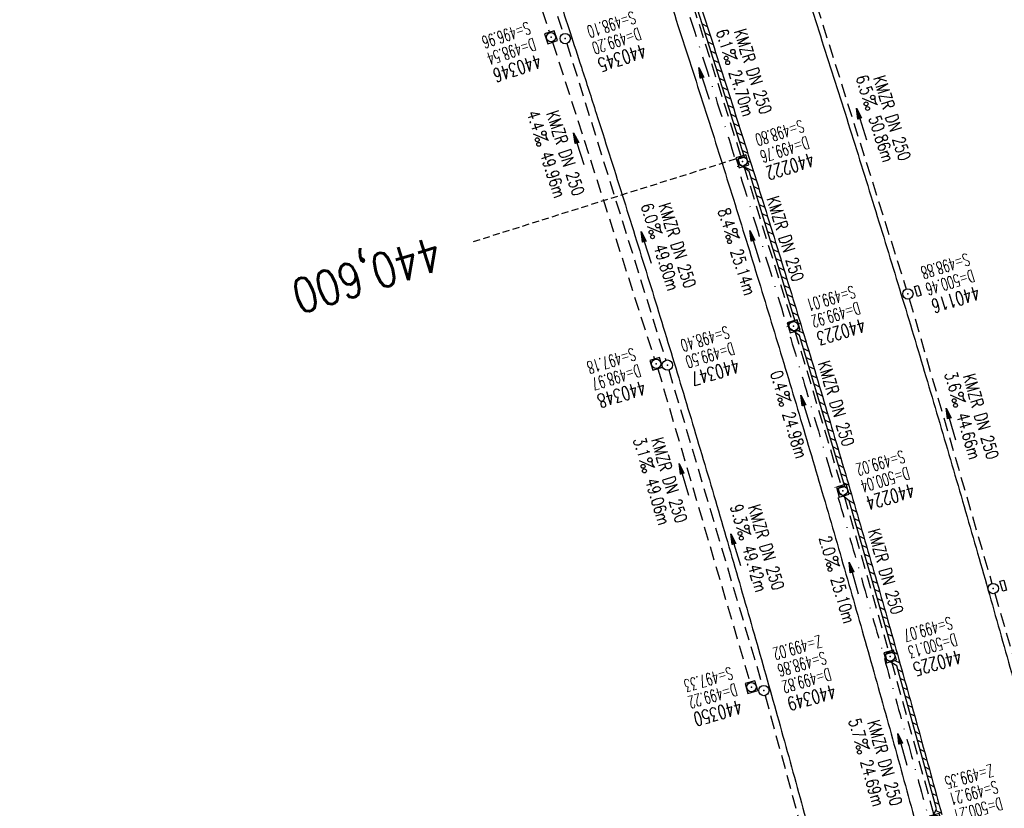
# Model space of a CAD drawing. Extents: x 459406 to 461721, y 413308 to 423218.
# Tile 202 of 256: x 460948 to 461091, y 420805 to 420920. Entities that reach past the tile are written whole.
import ezdxf
from ezdxf.enums import TextEntityAlignment as Align

# ---------------------------------------------------------------- set-up
doc = ezdxf.new("R2010")
doc.units = 0
doc.header["$LTSCALE"] = 2
doc.header["$MEASUREMENT"] = 0
for name, pattern in [('AUSGEZOGEN', [0]), ('GESTRICH-X2', [1.5, 1, -0.5]), ('GESTRICHELT', [0.75, 0.5, -0.25]), ('STRICHPT-X3', [3, 1.5, -0.75, 0, -0.75])]:
    doc.linetypes.add(name, pattern=pattern)
doc.layers.get('0').update_dxf_attribs({"linetype": 'AUSGEZOGEN'})
for name, color, linetype in [('ACHSE', 1, 'STRICHPT-X3'), ('FBR', 8, 'CONTINUOUS'), ('HEKTOM', 1, 'GESTRICHELT'), ('KANAL', 7, 'GESTRICH-X2'), ('PFEIL', 7, 'CONTINUOUS'), ('RINNE', 200, 'CONTINUOUS'), ('SCHACHTNR', 6, 'CONTINUOUS'), ('SCHLITZRINNE', 200, 'AUSGEZOGEN'), ('SCHSYMBOL', 7, 'AUSGEZOGEN'), ('TEXTO', 4, 'CONTINUOUS'), ('TEXTU', 4, 'CONTINUOUS')]:
    doc.layers.add(name, color=color, linetype=linetype)
doc.styles.add('ROMANS', font='romans.shx', dxfattribs={"width": 0.8})

# ---------------------------------------------------------------- blocks, each defined once
blk = doc.blocks.new('PROM')
blk.add_line((1.57, 1.82), (0.02, 0.02))
for centre, radius in [((0.32, 1.51), 0.317), ((0.94, 0.29), 0.283), ((1.64, 0.29), 0.283)]:
    blk.add_circle(centre, radius)
blk.add_arc((0.99, 2.68), 1.03, 239.1414, 303.3549)
blk = doc.blocks.new('PFEIL2')
at = {"color": 0}
for p, q in [((0.88, 0), (-2.4, -0.01)), ((0.88, -0.27), (0.88, 0.28)), ((0.88, 0.28), (2.43, 0.01)), ((0.91, 0.27), (0.88, 0.26)), ((0.97, 0.26), (0.88, 0.25)), ((1.02, 0.25), (0.88, 0.23)), ((1.07, 0.24), (0.88, 0.21)), ((1.13, 0.23), (0.88, 0.19)), ((1.18, 0.22), (0.88, 0.17)), ((1.24, 0.21), (0.88, 0.15)), ((1.29, 0.21), (0.88, 0.14)), ((1.34, 0.2), (0.88, 0.12)), ((1.4, 0.19), (0.88, 0.1)), ((1.45, 0.18), (0.88, 0.08)), ((1.51, 0.17), (0.88, 0.06)), ((1.56, 0.16), (0.88, 0.04)), ((1.61, 0.15), (0.88, 0.02)), ((1.67, 0.14), (0.88, 0.01)), ((1.72, 0.13), (0.88, -0.01)), ((1.78, 0.12), (0.88, -0.03)), ((1.83, 0.11), (0.88, -0.05)), ((1.88, 0.1), (0.88, -0.07)), ((1.94, 0.09), (0.88, -0.09)), ((2.05, 0.08), (0.88, -0.12)), ((1.99, 0.08), (0.88, -0.11)), ((2.1, 0.07), (0.88, -0.14)), ((2.15, 0.06), (0.88, -0.16)), ((2.21, 0.05), (0.88, -0.18)), ((2.26, 0.04), (0.88, -0.2)), ((2.32, 0.03), (0.88, -0.22)), ((2.37, 0.02), (0.88, -0.23)), ((2.42, 0.01), (0.88, -0.25)), ((2.43, 0.01), (0.88, -0.27))]:
    blk.add_line(p, q, dxfattribs=at)
blk = doc.blocks.new('GST')
at = {"color": 0}
blk.add_circle((0, 0), 0.75, dxfattribs=at)
blk.add_point((0, 0), dxfattribs=at)
blk = doc.blocks.new('13')
blk.add_lwpolyline([(0.76, 1.22), (-0.75, 1.22), (-0.75, 1.8), (0.76, 1.8)], close=True)
at = {"rotation": 180}
blk.add_blockref('GST', (0, 0), dxfattribs=at)
blk = doc.blocks.new('10')
blk.add_blockref('GST', (0, 0))
blk = doc.blocks.new('20')
blk.add_lwpolyline([(-0.75, -0.75), (0.75, -0.75), (0.75, 0.75), (-0.75, 0.75)], close=True)
blk.add_circle((0, 0), 0.676)
blk.add_point((0, 0))
blk = doc.blocks.new('A$C75F22656')
at = {"layer": 'RINNE'}
for p, q in [((461047.11, 420919.32), (461047.85, 420918.96)), ((461047.52, 420918), (461048.28, 420917.64)), ((461047.94, 420916.69), (461048.7, 420916.32)), ((461048.36, 420915.37), (461049.13, 420915)), ((461048.78, 420914.05), (461049.55, 420913.68)), ((461049.19, 420912.74), (461049.98, 420912.36)), ((461049.61, 420911.42), (461050.4, 420911.04)), ((461050.03, 420910.11), (461050.82, 420909.72)), ((461050.45, 420908.79), (461051.24, 420908.4)), ((461050.87, 420907.47), (461051.66, 420907.09)), ((461051.28, 420906.16), (461052.08, 420905.77)), ((461051.7, 420904.84), (461052.5, 420904.45)), ((461052.12, 420903.52), (461052.91, 420903.14)), ((461052.54, 420902.21), (461053.33, 420901.82)), ((461052.96, 420900.89), (461053.74, 420900.51))]:
    blk.add_line(p, q, dxfattribs=at)
blk = doc.blocks.new('A$C3D0053BD')
for p in [(461060.42, 420875.3), (461067.57, 420851.36), (461074.46, 420827.23), (461081.06, 420803.44), (461087.55, 420778.93), (461099.67, 420730.53)]:
    blk.add_point(p)
at = {"layer": 'RINNE'}
for p, q in [((461053.73, 420899.4), (461054.16, 420899.19)), ((461053.15, 420898.57), (461054.57, 420897.88)), ((461054.2, 420896.94), (461054.98, 420896.56)), ((461054.61, 420895.63), (461055.39, 420895.25)), ((461055.01, 420894.32), (461055.8, 420893.94)), ((461055.42, 420893.01), (461056.21, 420892.63)), ((461055.82, 420891.7), (461056.62, 420891.31)), ((461056.22, 420890.39), (461057.03, 420890)), ((461056.63, 420889.08), (461057.44, 420888.69)), ((461057.03, 420887.77), (461057.84, 420887.38)), ((461057.44, 420886.46), (461058.25, 420886.07)), ((461057.84, 420885.15), (461058.65, 420884.76)), ((461058.25, 420883.84), (461059.05, 420883.45)), ((461058.65, 420882.53), (461059.45, 420882.14)), ((461059.06, 420881.22), (461059.86, 420880.83)), ((461059.46, 420879.91), (461060.26, 420879.53)), ((461059.87, 420878.6), (461060.65, 420878.22)), ((461060.27, 420877.29), (461061.05, 420876.91)), ((461061.05, 420875.8), (461061.45, 420875.61)), ((461061.03, 420874.7), (461061.85, 420874.3)), ((461061.49, 420873.36), (461062.24, 420872.99)), ((461061.88, 420872.06), (461062.64, 420871.69)), ((461062.27, 420870.76), (461063.03, 420870.39)), ((461062.66, 420869.45), (461063.42, 420869.08)), ((461063.05, 420868.15), (461063.81, 420867.78)), ((461063.44, 420866.85), (461064.21, 420866.47)), ((461063.83, 420865.54), (461064.6, 420865.17)), ((461064.22, 420864.24), (461064.98, 420863.87)), ((461064.61, 420862.94), (461065.37, 420862.57)), ((461065, 420861.64), (461065.76, 420861.27)), ((461065.39, 420860.33), (461066.15, 420859.96)), ((461065.78, 420859.03), (461066.53, 420858.66)), ((461066.17, 420857.73), (461066.92, 420857.36)), ((461066.56, 420856.42), (461067.3, 420856.06)), ((461066.95, 420855.12), (461067.68, 420854.76)), ((461067.34, 420853.82), (461068.06, 420853.46)), ((461067.73, 420852.51), (461068.45, 420852.17)), ((461068.44, 420851.06), (461068.83, 420850.87)), ((461068.46, 420849.93), (461069.2, 420849.57)), ((461068.87, 420848.62), (461069.58, 420848.27)), ((461069.25, 420847.32), (461069.96, 420846.98)), ((461069.62, 420846.03), (461070.34, 420845.68)), ((461070, 420844.73), (461070.71, 420844.38)), ((461070.37, 420843.44), (461071.09, 420843.09)), ((461070.75, 420842.14), (461071.46, 420841.79)), ((461071.12, 420840.85), (461071.83, 420840.5)), ((461071.5, 420839.55), (461072.21, 420839.21)), ((461071.87, 420838.26), (461072.58, 420837.91)), ((461072.25, 420836.96), (461072.95, 420836.62)), ((461072.62, 420835.67), (461073.32, 420835.33)), ((461073, 420834.37), (461073.69, 420834.03)), ((461073.37, 420833.07), (461074.05, 420832.74)), ((461073.75, 420831.78), (461074.42, 420831.45)), ((461074.12, 420830.48), (461074.79, 420830.16)), ((461074.49, 420829.19), (461075.15, 420828.87)), ((461075.08, 420827.79), (461075.52, 420827.58)), ((461075.15, 420826.64), (461075.88, 420826.29)), ((461075.61, 420825.31), (461076.24, 420825)), ((461075.96, 420824.02), (461076.6, 420823.71)), ((461076.32, 420822.73), (461076.97, 420822.42)), ((461076.68, 420821.45), (461077.33, 420821.13)), ((461077.03, 420820.16), (461077.68, 420819.84)), ((461077.39, 420818.88), (461078.04, 420818.56)), ((461077.74, 420817.59), (461078.4, 420817.27)), ((461078.1, 420816.3), (461078.76, 420815.98)), ((461078.45, 420815.02), (461079.11, 420814.7)), ((461078.81, 420813.73), (461079.47, 420813.41)), ((461079.16, 420812.45), (461079.82, 420812.13)), ((461079.52, 420811.16), (461080.17, 420810.84)), ((461079.87, 420809.88), (461080.53, 420809.56)), ((461080.23, 420808.59), (461080.88, 420808.27)), ((461080.58, 420807.3), (461081.23, 420806.99)), ((461080.94, 420806.02), (461081.58, 420805.71)), ((461081.11, 420804.82), (461081.93, 420804.42)), ((461081.86, 420803.34), (461082.28, 420803.14)), ((461081.99, 420802.17), (461082.62, 420801.86)), ((461082.33, 420800.89), (461082.97, 420800.58)), ((461082.67, 420799.61), (461083.31, 420799.29)), ((461083.01, 420798.33), (461083.66, 420798.01)), ((461083.35, 420797.05), (461084, 420796.73)), ((461083.69, 420795.77), (461084.35, 420795.45)), ((461084.03, 420794.5), (461084.69, 420794.17)), ((461084.37, 420793.22), (461085.03, 420792.9)), ((461084.71, 420791.94), (461085.37, 420791.62)), ((461085.05, 420790.66), (461085.71, 420790.34)), ((461085.39, 420789.38), (461086.05, 420789.06)), ((461085.73, 420788.1), (461086.39, 420787.78)), ((461086.07, 420786.83), (461086.72, 420786.51)), ((461086.41, 420785.55), (461087.06, 420785.23)), ((461086.75, 420784.27), (461087.4, 420783.95)), ((461087.09, 420782.99), (461087.73, 420782.68)), ((461087.43, 420781.71), (461088.06, 420781.4)), ((461087.66, 420780.49), (461088.4, 420780.13)), ((461088.29, 420779.07), (461088.73, 420778.85)), ((461088.43, 420777.88), (461089.06, 420777.58)), ((461088.75, 420776.61), (461089.39, 420776.3)), ((461089.08, 420775.34), (461089.72, 420775.03)), ((461089.4, 420774.07), (461090.05, 420773.76)), ((461089.72, 420772.8), (461090.38, 420772.48)), ((461090.04, 420771.53), (461090.71, 420771.21)), ((461090.37, 420770.26), (461091.03, 420769.94)), ((461090.69, 420768.99), (461091.36, 420768.67)), ((461091.01, 420767.72), (461091.68, 420767.4)), ((461091.34, 420766.45), (461092.01, 420766.13)), ((461091.66, 420765.18), (461092.33, 420764.86)), ((461091.98, 420763.91), (461092.65, 420763.59)), ((461092.31, 420762.64), (461092.98, 420762.32)), ((461092.63, 420761.37), (461093.3, 420761.05)), ((461092.95, 420760.1), (461093.62, 420759.78)), ((461093.28, 420758.83), (461093.94, 420758.51)), ((461093.6, 420757.56), (461094.25, 420757.24)), ((461093.84, 420756.33), (461094.57, 420755.97)), ((461094.4, 420754.94), (461094.89, 420754.71)), ((461094.56, 420753.76), (461095.2, 420753.44)), ((461094.86, 420752.49), (461095.52, 420752.17)), ((461095.17, 420751.23), (461095.83, 420750.91)), ((461095.48, 420749.97), (461096.15, 420749.64)), ((461095.79, 420748.7), (461096.46, 420748.38)), ((461096.1, 420747.44), (461096.77, 420747.11)), ((461096.41, 420746.18), (461097.08, 420745.85)), ((461096.71, 420744.91), (461097.39, 420744.58)), ((461097.02, 420743.65), (461097.7, 420743.32)), ((461097.33, 420742.39), (461098.01, 420742.06)), ((461097.64, 420741.13), (461098.32, 420740.79)), ((461097.95, 420739.86), (461098.63, 420739.53)), ((461098.26, 420738.6), (461098.94, 420738.27)), ((461098.56, 420737.34), (461099.24, 420737.01)), ((461098.87, 420736.07), (461099.55, 420735.74)), ((461099.18, 420734.81), (461099.85, 420734.48)), ((461099.49, 420733.55), (461100.15, 420733.22)), ((461099.8, 420732.28), (461100.46, 420731.96)), ((461099.4, 420731.36), (461099.57, 420731.28)), ((461100.35, 420730.9), (461100.76, 420730.7)), ((461100.4, 420729.76), (461101.06, 420729.44)), ((461100.7, 420728.51), (461101.36, 420728.18)), ((461100.99, 420727.25), (461101.66, 420726.93)), ((461101.29, 420726), (461101.96, 420725.67)), ((461101.58, 420724.74), (461102.26, 420724.41)), ((461101.87, 420723.48), (461102.55, 420723.15)), ((461102.17, 420722.23), (461102.85, 420721.89)), ((461102.46, 420720.97), (461103.15, 420720.64)), ((461102.76, 420719.71), (461103.44, 420719.38)), ((461103.05, 420718.46), (461103.74, 420718.12)), ((461103.35, 420717.2), (461104.03, 420716.87)), ((461103.64, 420715.95), (461104.32, 420715.61)), ((461103.94, 420714.69), (461104.61, 420714.36)), ((461104.23, 420713.43), (461104.91, 420713.1)), ((461104.53, 420712.18), (461105.2, 420711.85)), ((461104.82, 420710.92), (461105.48, 420710.6)), ((461105.11, 420709.66), (461105.77, 420709.34)), ((461105.28, 420707.36), (461105.77, 420707.12)), ((461105.41, 420708.41), (461106.06, 420708.09)), ((461105.91, 420707.05), (461106.35, 420706.84)), ((461106.2, 420705.8), (461106.63, 420705.59))]:
    blk.add_line(p, q, dxfattribs=at)
at = {"layer": 'SCHSYMBOL'}
for points in [[(461052.03, 420899.8), (461052.48, 420898.36), (461053.92, 420898.81), (461053.46, 420900.25)], [(461059.48, 420875.8), (461059.92, 420874.36), (461061.35, 420874.79), (461060.91, 420876.24)], [(461066.64, 420851.87), (461067.06, 420850.43), (461068.5, 420850.85), (461068.08, 420852.3)], [(461073.53, 420827.75), (461073.94, 420826.3), (461075.39, 420826.71), (461074.98, 420828.16)], [(461080.14, 420803.97), (461080.53, 420802.51), (461081.98, 420802.9), (461081.58, 420804.36)], [(461086.63, 420779.47), (461087.01, 420778.01), (461088.46, 420778.39), (461088.08, 420779.85)], [(461092.76, 420755.33), (461093.13, 420753.87), (461094.58, 420754.23), (461094.22, 420755.7)], [(461098.76, 420731.09), (461099.11, 420729.62), (461100.57, 420729.97), (461100.22, 420731.44)], [(461104.43, 420706.81), (461104.76, 420705.34), (461106.22, 420705.67), (461105.89, 420707.15)]]:
    blk.add_lwpolyline(points, close=True, dxfattribs=at)
for centre in [(461052.97, 420899.31), (461060.42, 420875.3), (461067.57, 420851.36), (461074.46, 420827.23), (461081.06, 420803.44), (461087.55, 420778.93), (461093.67, 420754.78), (461099.67, 420730.53), (461105.33, 420706.24)]:
    blk.add_circle(centre, 0.676, dxfattribs=at)

msp = doc.modelspace()

# ---------------------------------------------------------------- linework, layer by layer
at = {"layer": 'ACHSE', "flags": 128}
msp.add_lwpolyline([(459426.66, 423071.8), (459434.7, 423063.96, 0.000009), (459443.64, 423055.23, -0.000014), (459452.58, 423046.49), (459470.47, 423029.03), (459488.36, 423011.57, 0.000028), (459497.3, 423002.83, -0.000019), (459506.25, 422994.1, -0.00001), (459515.19, 422985.37, 0.00001), (459524.14, 422976.64, 0.000005), (459533.08, 422967.9, -0.000014), (459542.03, 422959.17), (459559.91, 422941.71), (459577.8, 422924.24, 0.000014), (459586.74, 422915.51, -0.000007), (459595.69, 422906.78, -0.000007), (459604.63, 422898.05, 0.000014), (459613.58, 422889.31), (459631.47, 422871.85), (459649.35, 422854.38), (459667.24, 422836.92), (459685.13, 422819.45, 0.000014), (459694.07, 422810.72, -0.000007), (459703.02, 422801.99), (459720.91, 422784.53, 0.000016), (459724.89, 422780.63, -0.000005), (459728.88, 422776.74, -0.000854), (459731.57, 422774.11, -0.000319), (459738.76, 422767.03, -0.002071), (459745.75, 422760.08, -0.001348), (459756.42, 422749.33, -0.001735), (459764.66, 422740.93, -0.001541), (459773.86, 422731.42, -0.001535), (459782.49, 422722.39, -0.001533), (459791.08, 422713.29, -0.001538), (459799.62, 422704.14, -0.001542), (459808.08, 422694.96, -0.001544), (459816.48, 422685.73, -0.001539), (459824.84, 422676.42, -0.001534), (459833.15, 422667.06, -0.001539), (459841.38, 422657.67, -0.001538), (459850.2, 422647.48, -0.001798), (459857.69, 422638.72, -0.001274), (459867.54, 422627.04, -0.002004), (459873.76, 422619.57, -0.000175), (459878.95, 422613.28, -0.000644), (459880.36, 422611.57, -0.000005), (459885, 422605.91, 0.000011), (459889.63, 422600.26), (459905.49, 422580.93, -0.000007), (459913.42, 422571.26, 0.000013), (459921.34, 422561.6), (459937.2, 422542.27), (459953.05, 422522.94, -0.000013), (459960.98, 422513.28, 0.000013), (459968.91, 422503.61), (459984.76, 422484.28), (460000.62, 422464.95), (460016.47, 422445.62, -0.000013), (460024.4, 422435.96, 0.000013), (460032.33, 422426.29), (460048.18, 422406.97), (460064.04, 422387.64), (460079.89, 422368.31, -0.000013), (460087.82, 422358.64, 0.000013), (460095.75, 422348.98), (460111.6, 422329.65), (460127.46, 422310.32, -0.000007), (460128.88, 422308.58, -0.000001), (460143.31, 422290.99, -0.000002), (460151.24, 422281.32, 0.000015), (460159.17, 422271.66), (460175.02, 422252.33), (460190.88, 422233, -0.000013), (460198.81, 422223.34, 0.000013), (460206.73, 422213.67), (460222.59, 422194.34), (460238.44, 422175.01), (460254.3, 422155.68, -0.000013), (460262.23, 422146.02, 0.000006), (460270.15, 422136.35, 0.000006), (460286.01, 422117.03, -0.000004), (460301.86, 422097.7, -0.000002), (460317.72, 422078.37, 0.000003), (460333.57, 422059.04, 0.000003), (460349.43, 422039.71, -0.000003), (460365.28, 422020.38, -0.000003), (460381.14, 422001.05, 0.000002), (460396.99, 421981.72, 0.000004), (460412.85, 421962.39, -0.000004), (460428.7, 421943.06, -0.00001), (460444.56, 421923.73, 0.000007), (460460.41, 421904.4, 0.000007), (460476.27, 421885.08, -0.000009), (460492.12, 421865.75, -0.000004), (460500.05, 421856.08, 0.000013), (460507.98, 421846.42), (460523.83, 421827.09), (460539.69, 421807.76, -0.000013), (460547.61, 421798.09, 0.000013), (460555.54, 421788.43), (460571.4, 421769.1), (460587.25, 421749.77, -0.000006), (460593.29, 421742.41, -0.000005), (460600.58, 421733.52, -0.000221), (460600.79, 421733.26, -0.00002), (460603.1, 421730.44, -0.001396), (460609.31, 421722.81, -0.000905), (460618.83, 421711.01, -0.001598), (460625.68, 421702.42, -0.001252), (460634.36, 421691.41, -0.001248), (460642.05, 421681.57, -0.001247), (460649.7, 421671.67, -0.001249), (460657.3, 421661.73, -0.001252), (460664.84, 421651.78, -0.001254), (460672.33, 421641.77, -0.001254), (460679.77, 421631.73, -0.001248), (460687.16, 421621.65, -0.001247), (460694.51, 421611.53, -0.001248), (460701.8, 421601.38, -0.001248), (460709.04, 421591.19, -0.001255), (460716.23, 421580.97, -0.001255), (460723.37, 421570.71, -0.001253), (460730.46, 421560.4, -0.001254), (460737.49, 421550.08, -0.001245), (460744.47, 421539.73, -0.001241), (460751.41, 421529.31, -0.001249), (460758.31, 421518.84, -0.001258), (460765.12, 421508.4, -0.001258), (460771.86, 421497.94, -0.001248), (460778.61, 421487.36, -0.001243), (460785.3, 421476.76, -0.00125), (460791.9, 421466.18, -0.001256), (460798.46, 421455.55, -0.001254), (460804.97, 421444.87, -0.00125), (460811.43, 421434.16, -0.001251), (460817.84, 421423.43, -0.001246), (460824.18, 421412.67, -0.001245), (460830.48, 421401.87, -0.001251), (460836.73, 421391.03, -0.001252), (460842.91, 421380.18, -0.001256), (460849.04, 421369.28, -0.001256), (460855.12, 421358.36, -0.001246), (460861.13, 421347.43, -0.001241), (460867.11, 421336.42, -0.001247), (460873.04, 421325.39, -0.001253), (460878.89, 421314.37, -0.001261), (460884.68, 421303.32, -0.001257), (460890.44, 421292.2, -0.001248), (460896.13, 421281.06, -0.00125), (460901.76, 421269.91, -0.001246), (460907.35, 421258.72, -0.001246), (460912.87, 421247.52, -0.001249), (460918.33, 421236.28, -0.001248), (460923.75, 421225.01, -0.001253), (460929.1, 421213.72, -0.001251), (460934.41, 421202.39, -0.001254), (460939.65, 421191.04, -0.001255), (460944.83, 421179.67, -0.001251), (460949.96, 421168.27, -0.001252), (460955.03, 421156.85, -0.001247), (460960.05, 421145.4, -0.001247), (460965, 421133.92, -0.001248), (460969.9, 421122.43, -0.001246), (460974.75, 421110.9, -0.001255), (460979.54, 421099.33, -0.00126), (460984.26, 421087.78, -0.001252), (460988.91, 421076.22, -0.001243), (460993.53, 421064.56, -0.001243), (460998.11, 421052.87, -0.001254), (461002.58, 421041.26, -0.001259), (461007, 421029.6, -0.001252), (461011.39, 421017.86, -0.001245), (461015.72, 421006.11, -0.001249), (461019.97, 420994.38, -0.00125), (461024.17, 420982.61, -0.001249), (461028.31, 420970.81, -0.00125), (461032.39, 420959.01, -0.001248), (461036.42, 420947.16, -0.001254), (461040.39, 420935.29, -0.001259), (461044.29, 420923.43, -0.001252), (461048.13, 420911.58, -0.001245), (461051.92, 420899.63, -0.001244), (461055.66, 420887.66, -0.001252), (461059.32, 420875.75, -0.001256), (461062.91, 420863.81, -0.001249), (461066.47, 420851.79, -0.001248), (461069.97, 420839.76, -0.001254), (461073.39, 420827.77, -0.001253), (461076.75, 420815.75, -0.001249), (461080.06, 420803.67, -0.001247), (461083.31, 420791.58, -0.001252), (461086.49, 420779.52, -0.001251), (461089.61, 420767.44, -0.001245), (461092.68, 420755.29, -0.001248), (461095.69, 420743.15, -0.001251), (461098.63, 420731.01, -0.001257), (461101.69, 420718.09, -0.001425), (461104.33, 420706.67, -0.001081), (461107.66, 420691.93, -0.001652), (461109.79, 420682.28, -0.000251), (461111.91, 420672.48, -0.000696), (461112.67, 420668.95, -0.000002), (461114.48, 420660.43, -0.000008), (461115.03, 420657.83), (461120.24, 420633.38), (461125.45, 420608.93), (461130.65, 420584.48), (461135.85, 420560.02, -0.000004), (461138.46, 420547.8, 0.000004), (461141.06, 420535.57), (461146.27, 420511.12), (461151.47, 420486.67), (461161.88, 420437.76)], format="xyb", dxfattribs=at)
at = {"layer": 'FBR'}
for points in [[(461005.13, 421028.9, -0.001252), (461009.52, 421017.17, -0.001245), (461013.84, 421005.43, -0.001249), (461018.09, 420993.7, -0.00125), (461022.29, 420981.95, -0.001249), (461026.43, 420970.15, -0.00125), (461030.5, 420958.36, -0.001248), (461034.53, 420946.52, -0.001254), (461038.5, 420934.66, -0.001259), (461042.39, 420922.81, -0.001252), (461046.22, 420910.97, -0.001245), (461050.02, 420899.03, -0.001244), (461053.75, 420887.07, -0.001252), (461057.4, 420875.17, -0.001256), (461061, 420863.24, -0.001249), (461064.55, 420851.23, -0.001248), (461068.04, 420839.21, -0.001254), (461071.46, 420827.22, -0.001253), (461074.82, 420815.22, -0.001249), (461078.13, 420803.15, -0.001247)], [(461027.57, 421023.86, -0.001245), (461031.92, 421012.03, -0.001249), (461036.2, 421000.22, -0.00125), (461040.43, 420988.37, -0.001249), (461044.6, 420976.49, -0.00125), (461048.71, 420964.6, -0.001248), (461052.77, 420952.68, -0.001254), (461056.77, 420940.72, -0.001259), (461060.69, 420928.78, -0.001252), (461064.55, 420916.84, -0.001245), (461068.38, 420904.81, -0.001244), (461072.14, 420892.76, -0.001252), (461075.82, 420880.77, -0.001256), (461079.44, 420868.75, -0.001249), (461083.02, 420856.65, -0.001248), (461086.54, 420844.53, -0.001254), (461089.99, 420832.46, -0.001253), (461093.37, 420820.35, -0.001249), (461096.7, 420808.2, -0.001247), (461099.98, 420796.02, -0.001252)], [(461129.54, 420672.54, -0.000002), (461131.35, 420664.02, -0.000008)], [(461110.71, 420668.53, -0.000002), (461112.53, 420660.01, -0.000008)], [(461025.66, 420924.88, -0.000425), (461027.89, 420918.09, -0.000831), (461029.54, 420913.03, -0.000625), (461031.7, 420906.31, -0.000623), (461033.59, 420900.39, -0.000622), (461035.47, 420894.45, -0.000622), (461037.34, 420888.5, -0.000624), (461039.18, 420882.56, -0.000624), (461041.01, 420876.64, -0.000626), (461042.81, 420870.73, -0.000628), (461044.6, 420864.82, -0.000626), (461046.38, 420858.88, -0.000627), (461048.16, 420852.92, -0.000625), (461049.92, 420846.94, -0.000624), (461051.66, 420840.96, -0.000626), (461053.39, 420834.99, -0.000625), (461055.1, 420829.03, -0.000626), (461056.78, 420823.08, -0.000627), (461058.46, 420817.12, -0.000626), (461060.12, 420811.15, -0.000625), (461061.77, 420805.16, -0.000624), (461063.41, 420799.15, -0.000624)]]:
    msp.add_lwpolyline(points, format="xyb", dxfattribs=at)
at = {"layer": 'HEKTOM'}
msp.add_line((461051.94, 420899.62), (461013.78, 420887.59), dxfattribs=at)
at = {"layer": 'KANAL'}
for p, q in [((461009.62, 420964), (461024.88, 420918.09)), ((461019.25, 420940.34), (461026.94, 420917.88)), ((461061.97, 420927.78), (461076.81, 420880.72)), ((461045.75, 420922.12), (461052.75, 420900.03)), ((461025.34, 420916.66), (461040.19, 420870.53)), ((461027.41, 420916.47), (461041.81, 420870.38)), ((461053.19, 420898.59), (461060.19, 420876)), ((461077.25, 420879.28), (461089.28, 420837.84)), ((461060.62, 420874.59), (461067.34, 420852.09)), ((461040.66, 420869.12), (461054.06, 420823.5)), ((461042.25, 420868.94), (461055.88, 420823)), ((461067.78, 420850.62), (461074.25, 420827.94)), ((461089.69, 420836.41), (461094.34, 420820.47)), ((461074.66, 420826.5), (461080.84, 420804.16)), ((461056.28, 420821.53), (461068.91, 420775.16))]:
    msp.add_line(p, q, dxfattribs=at)
at = {"layer": 'SCHLITZRINNE', "flags": 128}
msp.add_lwpolyline([(461123.48, 420627.76), (461121.82, 420627.45), (461121.63, 420628.48), (461122.54, 420629.81), (461113.58, 420671.76), (461112.4, 420671.53), (461112.21, 420672.38), (461113.06, 420674.12), (461106.02, 420705.76), (461104.93, 420705.49), (461104.68, 420706.34), (461105.55, 420707.82), (461100.32, 420730.11), (461099.23, 420729.88), (461099.05, 420730.57), (461099.8, 420732.27), (461094.41, 420754.35), (461093.33, 420754.08), (461093.06, 420754.85), (461093.89, 420756.43), (461088.27, 420778.53), (461087.17, 420778.26), (461086.9, 420779.06), (461087.72, 420780.6), (461081.76, 420803.02), (461080.71, 420802.76), (461080.47, 420803.47), (461081.21, 420805.04), (461075.45, 420825.88), (461074.01, 420826.76), (461073.78, 420827.57), (461074.88, 420827.87), (461068.5, 420849.9), (461067.14, 420850.95), (461066.91, 420851.74), (461067.89, 420851.98), (461061.3, 420873.98), (461059.86, 420874.98), (461059.62, 420875.73), (461060.66, 420876.06), (461053.93, 420897.82), (461052.6, 420898.85), (461052.34, 420899.66), (461053.26, 420899.93), (461046.47, 420921.34), (461045.08, 420922.39), (461044.79, 420923.21), (461045.69, 420923.55), (461036.7, 420950.69), (461035.25, 420951.41), (461035.02, 420952.1), (461036.06, 420952.49), (461027.13, 420978.43), (461025.51, 420979.71), (461025.31, 420980.27), (461026.31, 420980.67), (461017, 421006.73), (461015.39, 421007.61), (461015.12, 421008.32), (461016.22, 421008.8), (461006.38, 421035.18), (461004.78, 421036.04), (461004.52, 421036.75), (461005.61, 421037.2), (460995.85, 421062.46), (460994.21, 421063.76), (460993.96, 421064.44), (460994.87, 421064.86), (460984.6, 421090.58), (460983.01, 421091.55), (460982.7, 421092.31), (460983.71, 421092.77), (460972.92, 421118.97), (460971.4, 421119.58), (460971.11, 421120.38), (460972.59, 421120.94)], dxfattribs=at)
at = {"layer": 'SCHLITZRINNE'}
for points in [[(461013.27, 421018.56, -0.001245), (461017.6, 421006.8, -0.001249), (461021.85, 420995.06, -0.00125), (461026.06, 420983.28, -0.001249), (461030.2, 420971.47, -0.00125), (461034.29, 420959.66, -0.001248), (461038.32, 420947.8, -0.001254), (461042.29, 420935.92, -0.001259), (461046.19, 420924.06, -0.001252), (461050.03, 420912.19, -0.001245), (461053.83, 420900.23, -0.001244), (461057.57, 420888.25, -0.001252), (461061.23, 420876.33, -0.001256), (461064.83, 420864.39, -0.001249), (461068.39, 420852.35, -0.001248), (461071.89, 420840.32, -0.001254), (461075.31, 420828.31, -0.001253), (461078.67, 420816.28, -0.001249), (461081.99, 420804.2, -0.001247)], [(461114.62, 420669.37, -0.000002), (461116.44, 420660.85, -0.000008)]]:
    msp.add_lwpolyline(points, format="xyb", dxfattribs=at)

# ---------------------------------------------------------------- block references
for name in ['A$C75F22656', 'A$C3D0053BD']:
    msp.add_blockref(name, (0, 0))
at = {"layer": 'PFEIL'}
for p, rotation in [((461047.38, 420910.65), 107.5678), ((461070.31, 420904.72), 107.5194), ((461029.16, 420901.15), 107.8485), ((461054.79, 420886.94), 107.2181999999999), ((461038.95, 420886.79), 107.3788), ((461062.18, 420862.96), 106.6426), ((461083.32, 420861.07), 106.1563), ((461044.46, 420852.99), 106.401), ((461051.99, 420842.77), 106.5156), ((461069.17, 420838.64), 105.9354), ((461076.24, 420813.69), 105.4963)]:
    msp.add_blockref('PFEIL2', p, dxfattribs=dict(at, rotation=rotation))
at = {"layer": 'SCHSYMBOL'}
for name, p, rotation in [('20', (461025.12, 420917.38), 288.0658), ('10', (461027.18, 420917.18), 288.0465), ('20', (461052.97, 420899.31), 287.4738999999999), ('13', (461077.05, 420880.01), 286.8904), ('20', (461060.42, 420875.3), 286.8978), ('20', (461040.43, 420869.83), 286.9111999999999), ('10', (461042.05, 420869.65), 286.8962), ('20', (461067.57, 420851.36), 286.3253000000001), ('13', (461089.48, 420837.12), 285.8738), ('20', (461074.46, 420827.23), 285.7501), ('20', (461054.28, 420822.77), 285.7775), ('10', (461056.1, 420822.27), 285.7549)]:
    msp.add_blockref(name, p, dxfattribs=dict(at, rotation=rotation))
at = {"layer": 'TEXTU'}
for p, rotation in [((461050.05, 420915.15), 287.5678), ((461070.41, 420908.48), 287.5194), ((461022.55, 420903.26), 287.8485000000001), ((461039.12, 420889.8), 287.3788), ((461050.33, 420889.1), 287.2182), ((461057.9, 420865.41), 286.6426), ((461083.24, 420865.29), 286.1563), ((461037.97, 420855.73), 286.401), ((461052.07, 420845.95), 286.5156), ((461064.98, 420841.4), 285.9354), ((461069.28, 420814.8), 285.4963)]:
    msp.add_blockref('PROM', p, dxfattribs=dict(at, rotation=rotation))

# ---------------------------------------------------------------- texts
at = {"layer": 'HEKTOM', "style": 'ROMANS', "width": 0.8}
msp.add_text('440,600', height=5, rotation=197.4882, dxfattribs=at).set_placement((461008.25, 420888.5))
at = {"layer": 'SCHACHTNR', "style": 'ROMANS'}
for s, height, rotation, width, p in [('S=498.10', 1.8, 198.0465, 0.6, (461037.06, 420921.19)), ('S=496.96', 1.8, 198.0658, 0.6, (461021.75, 420919.66)), ('D=499.20', 1.8, 198.0465, 0.6, (461037.84, 420918.81)), ('D=498.54', 1.8, 198.0658, 0.6, (461022.53, 420917.28)), ('440345', 2, 198.0465, 0.7, (461038.59, 420916.44)), ('440346', 2, 198.0658, 0.7, (461023.31, 420914.91)), ('S=498.80', 1.8, 197.474, 0.6, (461061.56, 420905.38)), ('D=499.76', 1.8, 197.474, 0.6, (461062.31, 420902.97)), ('440222', 2, 197.474, 0.7, (461063.06, 420900.59)), ('S=498.88', 1.8, 196.8904, 0.6, (461085.69, 420885.97)), ('D=500.46', 1.8, 196.8904, 0.6, (461086.41, 420883.59)), ('S=499.01', 1.8, 196.8978, 0.6, (461069.06, 420881.25)), ('440116', 2, 196.8904, 0.7, (461087.16, 420881.19)), ('D=499.92', 1.8, 196.8978, 0.6, (461069.78, 420878.88)), ('S=498.40', 1.8, 196.8963, 0.6, (461050.73, 420875.36)), ('440223', 2, 196.8978, 0.7, (461070.5, 420876.47)), ('S=497.18', 1.8, 196.9112, 0.6, (461037.09, 420872.16)), ('D=499.50', 1.8, 196.8963, 0.6, (461051.48, 420872.99)), ('D=498.97', 1.8, 196.9112, 0.6, (461037.84, 420869.78)), ('440347', 2, 196.8963, 0.7, (461052.2, 420870.58)), ('440348', 2, 196.9112, 0.7, (461038.56, 420867.38)), ('S=499.02', 1.8, 196.3253, 0.6, (461076.28, 420857.25)), ('D=500.04', 1.8, 196.3253, 0.6, (461076.97, 420854.84)), ('440224', 2, 196.3253, 0.7, (461077.69, 420852.44)), ('S=499.07', 1.8, 195.7501, 0.6, (461083.22, 420833.03)), ('D=500.13', 1.8, 195.7501, 0.6, (461083.91, 420830.62)), ('Z=499.02', 1.8, 195.7549, 0.6, (461064.21, 420830.37)), ('S=498.86', 1.8, 195.7549, 0.6, (461064.87, 420827.96)), ('440225', 2, 195.7501, 0.7, (461084.56, 420828.22)), ('S=497.33', 1.8, 195.7775, 0.6, (461051.26, 420825.73)), ('D=499.82', 1.8, 195.7549, 0.6, (461065.56, 420825.56)), ('D=499.22', 1.8, 195.7775, 0.6, (461051.91, 420823.33)), ('440349', 2, 195.7549, 0.7, (461066.25, 420823.15)), ('440350', 2, 195.7775, 0.7, (461052.6, 420820.92)), ('Z=499.35', 1.8, 195.1842, 0.6, (461089.22, 420811.56)), ('S=499.21', 1.8, 195.1842, 0.6, (461089.88, 420809.16)), ('D=500.21', 1.8, 195.1842, 0.6, (461090.53, 420806.72))]:
    msp.add_text(s, height=height, rotation=rotation, dxfattribs=dict(at, width=width)).set_placement(p)
at = {"layer": 'TEXTO', "style": 'ROMANS', "width": 0.75}
for rotation, p in [(287.5678, (461053.65, 420912.13)), (287.5194, (461073.89, 420905.35)), (287.8485, (461026.36, 420900.23)), (287.2182, (461058.36, 420887.78)), (287.3788, (461042.64, 420886.81)), (286.6426, (461065.75, 420863.79)), (286.1563, (461086.82, 420861.92)), (286.401, (461041.46, 420852.66)), (286.5156, (461055.57, 420842.87)), (285.9354, (461072.95, 420839.36)), (285.4963, (461072.84, 420811.5))]:
    msp.add_text('KMZR DN 250', height=1.8, rotation=rotation, dxfattribs=at).set_placement(p, align=Align.CENTER)
at = {"layer": 'TEXTU', "style": 'ROMANS', "width": 0.75}
for s, rotation, p in [('6.1', 287.5678, (461049.07, 420918.22)), ('24.70m', 287.5678, (461050.95, 420912.28)), ('6.5', 287.5194, (461069.45, 420911.55)), ('4.4', 287.8485, (461021.57, 420906.35)), ('50.86m', 287.5194, (461071.32, 420905.62)), ('49.96m', 287.8485, (461023.48, 420900.41)), ('6.0', 287.3788, (461038.15, 420892.86)), ('8.4', 287.2182, (461049.37, 420892.16)), ('49.80m', 287.3788, (461040.02, 420886.92)), ('25.14m', 287.2182, (461051.21, 420886.23)), ('0.4', 286.6426, (461056.99, 420868.5)), ('3.6', 286.1563, (461082.36, 420868.38)), ('24.98m', 286.6426, (461058.77, 420862.53)), ('44.66m', 286.1563, (461084.07, 420862.41)), ('3.1', 286.401, (461037.06, 420858.81)), ('49.06m', 286.401, (461038.81, 420852.85)), ('9.3', 286.5156, (461051.17, 420849.05)), ('2.0', 285.9354, (461064.08, 420844.49)), ('49.42m', 286.5156, (461052.92, 420843.08)), ('25.10m', 285.9354, (461065.8, 420838.52)), ('5.7', 285.4963, (461068.4, 420817.91)), ('24.69m', 285.4963, (461070.09, 420811.91))]:
    msp.add_text(s, height=1.8, rotation=rotation, dxfattribs=at).set_placement(p)

doc.saveas('drawing.dxf')
